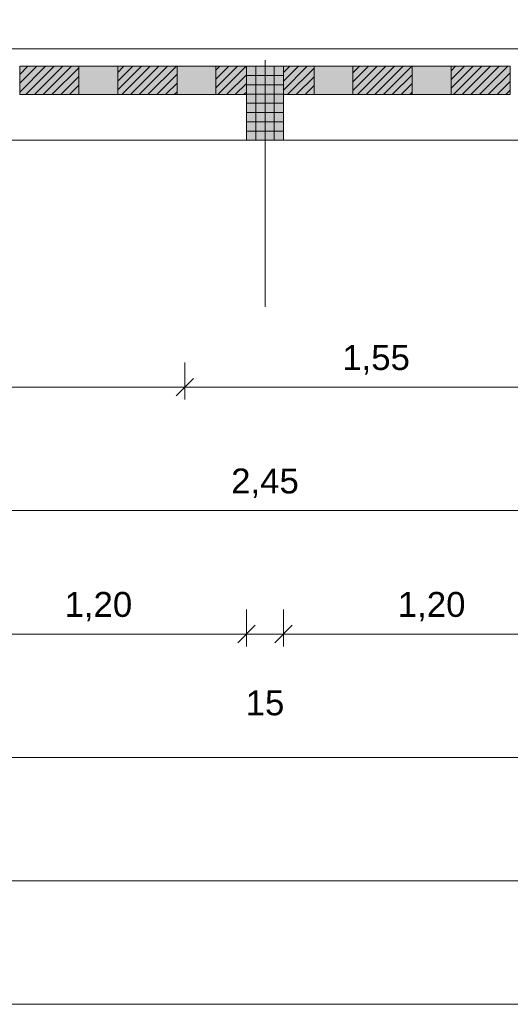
# Model space of a CAD drawing. Header units: metres. Extents: x -45 to 152, y -127 to 99.
# Tile 132 of 256: x -18.54 to -16.56, y -25.77 to -21.79. Entities that reach past the tile are written whole.
import ezdxf

# ---------------------------------------------------------------- set-up
doc = ezdxf.new("R2010")
doc.units = ezdxf.units.M
doc.header["$PDMODE"] = 1
doc.header["$PDSIZE"] = -2
doc.linetypes.add('Raster 01', pattern=[2, 1, -1])
doc.layers.get('0').update_dxf_attribs({"lineweight": 25})
for name, color, linetype, lineweight, true_color in [('014_Fassadenarbeiten-000 Aufsicht Betonfertigteile', 7, 'Continuous', 9, 0xc0c0c0), ('014_Fassadenarbeiten-000 Aufsicht Filtermauerwerk', 7, 'Continuous', 9, 0xa6a6a6), ('AV1-Raster', 7, 'Raster 01', 9, 0xa6a6a6)]:
    doc.layers.add(name, color=color, linetype=linetype, lineweight=lineweight, true_color=true_color)
for name, color, linetype, lineweight in [('014_Fassadenarbeiten-330 Betonfertigteile vertikal', 7, 'Continuous', 9), ('014_Fassadenarbeiten-330 Filtermauerwerk 11.5cm', 7, 'Continuous', 9), ('_1.35m (3D)', 7, 'Continuous', 9), ('_OG 2 (2D)', 7, 'Continuous', 9), ('Bemaßung-Bemaßung', 7, 'Continuous', 9)]:
    doc.layers.add(name, color=color, linetype=linetype, lineweight=lineweight)
doc.layers.get('0').freeze()
doc.styles.add('Arial', font='arial.ttf')
doc.dimstyles.new('COE 50', dxfattribs={"dimtxt": 126.090495, "dimasz": 0.001414, "dimexe": 0.001, "dimexo": 0.01, "dimgap": 0.001, "dimtad": 1, "dimdec": 3, "dimtxsty": 'Arial', "dimblk": 'VW_SLASH-4', "dimblk1": 'VW_SLASH-4', "dimblk2": 'VW_SLASH-4', "dimcen": 0, "dimadec": 3, "dimazin": 0, "dimtfac": 0.8, "dimtdec": 3, "dimtix": 1, "dimtmove": 0, "dimatfit": 0, "dimldrblk": 'VW_SLASH-3', "dimfxl": 0.002, "dimfxlon": 1, "dimfrac": 2, "dimtolj": 1, "dimarcsym": 0})
pattern_1 = [(45, (0, 0), (0.01767767, -0.01767767), [])]

# ---------------------------------------------------------------- blocks, each defined once
blk = doc.blocks.new('Group-2')
at = {"layer": 'AV1-Raster'}
blk.add_line((-17.55, -22.95), (-17.55, 1.35), dxfattribs=at)
blk = doc.blocks.new('1.35m (3D)')
at = {"layer": 'AV1-Raster', "color": 7}
blk.add_blockref('Group-2', (0, 0), dxfattribs=at)
blk = doc.blocks.new('VW_SLASH-4')
at = {"color": 0, "linetype": 'ByBlock', "lineweight": -2, "transparency": 16777216}
blk.add_line((0, 0), (-1, 0), dxfattribs=at)
at = {"color": 0, "linetype": 'Continuous', "lineweight": 15, "transparency": 16777216, "flags": 128}
blk.add_lwpolyline([(0.5, 0.5), (-0.5, -0.5)], dxfattribs=at)
blk = doc.blocks.new('*D434')
at = {"layer": 'Bemaßung-Bemaßung', "color": 0, "lineweight": -2}
for p, q in [((-39.15, -25.675), (-39.15, -25.825)), ((0, -25.675), (0, -25.825)), ((-0.0707, -25.775), (-39.0793, -25.775))]:
    blk.add_line(p, q, dxfattribs=at)
at = {"layer": 'Defpoints', "color": 0}
for p in [(-39.15, -21.6), (0, -21.6), (-39.15, -25.775)]:
    blk.add_point(p, dxfattribs=at)
at = {"layer": 'Bemaßung-Bemaßung', "color": 0, "lineweight": -2, "xscale": 0.070693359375, "yscale": 0.070693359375, "zscale": 0.070693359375, "rotation": 180}
blk.add_blockref('VW_SLASH-4', (-39.15, -25.775), dxfattribs=at)
at = {"layer": 'Bemaßung-Bemaßung', "color": 0, "lineweight": -2, "xscale": 0.070693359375, "yscale": 0.070693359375, "zscale": 0.070693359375}
blk.add_blockref('VW_SLASH-4', (0, -25.775), dxfattribs=at)
at = {"layer": 'Bemaßung-Bemaßung', "color": 0, "insert": (-19.575, -25.6341), "char_height": 0.15131, "attachment_point": 5, "style": 'Arial'}
blk.add_mtext('\\A1;39,15', dxfattribs=at)
blk = doc.blocks.new('VW_SLASH-3')
at = {"color": 0, "linetype": 'ByBlock', "lineweight": -2, "transparency": 16777216}
blk.add_line((0, 0), (-1, 0), dxfattribs=at)
at = {"color": 0, "linetype": 'Continuous', "lineweight": 15, "transparency": 16777216, "flags": 128}
blk.add_lwpolyline([(0.5, 0.5), (-0.5, -0.5)], dxfattribs=at)
blk = doc.blocks.new('*D438')
at = {"layer": 'Bemaßung-Bemaßung', "color": 0, "lineweight": -2}
for p, q in [((-22.95, -25.175), (-22.95, -25.325)), ((-16.2, -25.175), (-16.2, -25.325)), ((-16.2707, -25.275), (-22.8793, -25.275))]:
    blk.add_line(p, q, dxfattribs=at)
at = {"layer": 'Defpoints', "color": 0}
for p in [(-22.95, -21.6), (-16.2, -21.6), (-22.95, -25.275)]:
    blk.add_point(p, dxfattribs=at)
at = {"layer": 'Bemaßung-Bemaßung', "color": 0, "lineweight": -2, "xscale": 0.070693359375, "yscale": 0.070693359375, "zscale": 0.070693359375, "rotation": 180}
blk.add_blockref('VW_SLASH-4', (-22.95, -25.275), dxfattribs=at)
at = {"layer": 'Bemaßung-Bemaßung', "color": 0, "lineweight": -2, "xscale": 0.070693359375, "yscale": 0.070693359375, "zscale": 0.070693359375}
blk.add_blockref('VW_SLASH-4', (-16.2, -25.275), dxfattribs=at)
at = {"layer": 'Bemaßung-Bemaßung', "color": 0, "insert": (-19.575, -25.1644), "char_height": 0.10087, "attachment_point": 5, "style": 'Arial'}
blk.add_mtext('\\A1;6,75', dxfattribs=at)
blk = doc.blocks.new('*D458')
at = {"layer": 'Bemaßung-Bemaßung', "color": 0, "lineweight": -2}
for p, q in [((-39.825, -24.675), (-39.825, -24.825)), ((0.675, -24.675), (0.675, -24.825)), ((0.6043, -24.775), (-39.7543, -24.775))]:
    blk.add_line(p, q, dxfattribs=at)
at = {"layer": 'Defpoints', "color": 0}
for p in [(-39.825, -22.275), (0.675, -22.275), (-39.825, -24.775)]:
    blk.add_point(p, dxfattribs=at)
at = {"layer": 'Bemaßung-Bemaßung', "color": 0, "lineweight": -2, "xscale": 0.070693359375, "yscale": 0.070693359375, "zscale": 0.070693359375, "rotation": 180}
blk.add_blockref('VW_SLASH-4', (-39.825, -24.775), dxfattribs=at)
at = {"layer": 'Bemaßung-Bemaßung', "color": 0, "lineweight": -2, "xscale": 0.070693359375, "yscale": 0.070693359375, "zscale": 0.070693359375}
blk.add_blockref('VW_SLASH-4', (0.675, -24.775), dxfattribs=at)
at = {"layer": 'Bemaßung-Bemaßung', "color": 0, "insert": (-19.575, -24.6644), "char_height": 0.10087, "attachment_point": 5, "style": 'Arial'}
blk.add_mtext('\\A1;40,50', dxfattribs=at)
blk = doc.blocks.new('*D487')
at = {"layer": 'Bemaßung-Bemaßung', "color": 0, "linetype": 'Continuous', "lineweight": -2}
for p, q in [((-17.475, -24.175), (-17.475, -24.325)), ((-16.275, -24.175), (-16.275, -24.325)), ((-17.4043, -24.275), (-16.3457, -24.275))]:
    blk.add_line(p, q, dxfattribs=at)
at = {"layer": 'Defpoints', "color": 0}
for p in [(-17.475, -22.275), (-16.275, -22.275), (-16.275, -24.275)]:
    blk.add_point(p, dxfattribs=at)
at = {"layer": 'Bemaßung-Bemaßung', "color": 0, "lineweight": -2, "xscale": 0.070693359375, "yscale": 0.070693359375, "zscale": 0.070693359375, "rotation": 180}
blk.add_blockref('VW_SLASH-4', (-17.475, -24.275), dxfattribs=at)
at = {"layer": 'Bemaßung-Bemaßung', "color": 0, "lineweight": -2, "xscale": 0.070693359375, "yscale": 0.070693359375, "zscale": 0.070693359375}
blk.add_blockref('VW_SLASH-4', (-16.275, -24.275), dxfattribs=at)
at = {"layer": 'Bemaßung-Bemaßung', "color": 0, "insert": (-16.875, -24.1644), "char_height": 0.10087, "attachment_point": 5, "style": 'Arial'}
blk.add_mtext('\\A1;1,20', dxfattribs=at)
blk = doc.blocks.new('*D488')
at = {"layer": 'Bemaßung-Bemaßung', "color": 0, "linetype": 'Continuous', "lineweight": -2}
for p, q in [((-17.625, -24.175), (-17.625, -24.325)), ((-17.475, -24.175), (-17.475, -24.325)), ((-17.6957, -24.275), (-17.7664, -24.275)), ((-17.625, -24.275), (-17.475, -24.275)), ((-17.4043, -24.275), (-17.3336, -24.275))]:
    blk.add_line(p, q, dxfattribs=at)
at = {"layer": 'Defpoints', "color": 0}
for p in [(-17.625, -22.275), (-17.475, -22.275), (-17.475, -24.275)]:
    blk.add_point(p, dxfattribs=at)
at = {"layer": 'Bemaßung-Bemaßung', "color": 0, "lineweight": -2, "xscale": 0.070693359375, "yscale": 0.070693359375, "zscale": 0.070693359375}
blk.add_blockref('VW_SLASH-4', (-17.625, -24.275), dxfattribs=at)
at = {"layer": 'Bemaßung-Bemaßung', "color": 0, "lineweight": -2, "xscale": 0.070693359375, "yscale": 0.070693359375, "zscale": 0.070693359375, "rotation": 180}
blk.add_blockref('VW_SLASH-4', (-17.475, -24.275), dxfattribs=at)
at = {"layer": 'Bemaßung-Bemaßung', "color": 0, "insert": (-17.55, -24.5545), "char_height": 0.10087, "attachment_point": 5, "style": 'Arial'}
blk.add_mtext('\\A1;15', dxfattribs=at)
blk = doc.blocks.new('*D489')
at = {"layer": 'Bemaßung-Bemaßung', "color": 0, "linetype": 'Continuous', "lineweight": -2}
for p, q in [((-18.825, -24.175), (-18.825, -24.325)), ((-17.625, -24.175), (-17.625, -24.325)), ((-18.7543, -24.275), (-17.6957, -24.275))]:
    blk.add_line(p, q, dxfattribs=at)
at = {"layer": 'Defpoints', "color": 0}
for p in [(-18.825, -22.275), (-17.625, -22.275), (-17.625, -24.275)]:
    blk.add_point(p, dxfattribs=at)
at = {"layer": 'Bemaßung-Bemaßung', "color": 0, "lineweight": -2, "xscale": 0.070693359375, "yscale": 0.070693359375, "zscale": 0.070693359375, "rotation": 180}
blk.add_blockref('VW_SLASH-4', (-18.825, -24.275), dxfattribs=at)
at = {"layer": 'Bemaßung-Bemaßung', "color": 0, "lineweight": -2, "xscale": 0.070693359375, "yscale": 0.070693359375, "zscale": 0.070693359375}
blk.add_blockref('VW_SLASH-4', (-17.625, -24.275), dxfattribs=at)
at = {"layer": 'Bemaßung-Bemaßung', "color": 0, "insert": (-18.225, -24.1644), "char_height": 0.10087, "attachment_point": 5, "style": 'Arial'}
blk.add_mtext('\\A1;1,20', dxfattribs=at)
blk = doc.blocks.new('*D669')
at = {"layer": 'Bemaßung-Bemaßung', "color": 0, "linetype": 'Continuous', "lineweight": -2}
for p, q in [((-22.825, -23.175), (-22.825, -23.325)), ((-17.875, -23.175), (-17.875, -23.325)), ((-17.9457, -23.275), (-22.7543, -23.275))]:
    blk.add_line(p, q, dxfattribs=at)
at = {"layer": 'Defpoints', "color": 0}
for p in [(-17.875, -18.625), (-22.825, -21.725), (-22.825, -23.275)]:
    blk.add_point(p, dxfattribs=at)
at = {"layer": 'Bemaßung-Bemaßung', "color": 0, "lineweight": -2, "xscale": 0.070693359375, "yscale": 0.070693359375, "zscale": 0.070693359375, "rotation": 180}
blk.add_blockref('VW_SLASH-4', (-22.825, -23.275), dxfattribs=at)
at = {"layer": 'Bemaßung-Bemaßung', "color": 0, "lineweight": -2, "xscale": 0.070693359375, "yscale": 0.070693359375, "zscale": 0.070693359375}
blk.add_blockref('VW_SLASH-4', (-17.875, -23.275), dxfattribs=at)
at = {"layer": 'Bemaßung-Bemaßung', "color": 0, "insert": (-20.35, -23.1644), "char_height": 0.10087, "attachment_point": 5, "style": 'Arial'}
blk.add_mtext('\\A1;4,95', dxfattribs=at)
blk = doc.blocks.new('*D670')
at = {"layer": 'Bemaßung-Bemaßung', "color": 0, "linetype": 'Continuous', "lineweight": -2}
for p, q in [((-17.875, -23.175), (-17.875, -23.325)), ((-16.325, -23.175), (-16.325, -23.325)), ((-16.3957, -23.275), (-17.8043, -23.275))]:
    blk.add_line(p, q, dxfattribs=at)
at = {"layer": 'Defpoints', "color": 0}
for p in [(-17.875, -18.625), (-16.325, -21.475), (-17.875, -23.275)]:
    blk.add_point(p, dxfattribs=at)
at = {"layer": 'Bemaßung-Bemaßung', "color": 0, "lineweight": -2, "xscale": 0.070693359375, "yscale": 0.070693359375, "zscale": 0.070693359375, "rotation": 180}
blk.add_blockref('VW_SLASH-4', (-17.875, -23.275), dxfattribs=at)
at = {"layer": 'Bemaßung-Bemaßung', "color": 0, "lineweight": -2, "xscale": 0.070693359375, "yscale": 0.070693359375, "zscale": 0.070693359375}
blk.add_blockref('VW_SLASH-4', (-16.325, -23.275), dxfattribs=at)
at = {"layer": 'Bemaßung-Bemaßung', "color": 0, "insert": (-17.1, -23.1644), "char_height": 0.10087, "attachment_point": 5, "style": 'Arial'}
blk.add_mtext('\\A1;1,55', dxfattribs=at)
blk = doc.blocks.new('*D744')
at = {"layer": 'Bemaßung-Bemaßung', "color": 0, "lineweight": -2}
for p, q in [((-18.775, -23.675), (-18.775, -23.825)), ((-16.325, -23.675), (-16.325, -23.825)), ((-16.3957, -23.775), (-18.7043, -23.775))]:
    blk.add_line(p, q, dxfattribs=at)
at = {"layer": 'Defpoints', "color": 0}
for p in [(-18.775, -21.475), (-16.325, -21.725), (-18.775, -23.775)]:
    blk.add_point(p, dxfattribs=at)
at = {"layer": 'Bemaßung-Bemaßung', "color": 0, "lineweight": -2, "xscale": 0.070693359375, "yscale": 0.070693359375, "zscale": 0.070693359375, "rotation": 180}
blk.add_blockref('VW_SLASH-4', (-18.775, -23.775), dxfattribs=at)
at = {"layer": 'Bemaßung-Bemaßung', "color": 0, "lineweight": -2, "xscale": 0.070693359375, "yscale": 0.070693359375, "zscale": 0.070693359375}
blk.add_blockref('VW_SLASH-4', (-16.325, -23.775), dxfattribs=at)
at = {"layer": 'Bemaßung-Bemaßung', "color": 0, "insert": (-17.55, -23.6644), "char_height": 0.10087, "attachment_point": 5, "style": 'Arial'}
blk.add_mtext('\\A1;2,45', dxfattribs=at)
blk = doc.blocks.new('OG 2 (2D)')
at = {"layer": '014_Fassadenarbeiten-000 Aufsicht Filtermauerwerk', "linetype": 'Continuous', "lineweight": 0, "true_color": 0xd19783, "transparency": 33554559}
for points in [[(-18.1463, -21.975), (-18.1463, -22.09), (-18.3038, -22.09), (-18.3038, -21.975)], [(-17.7488, -21.975), (-17.7488, -22.09), (-17.9063, -22.09), (-17.9063, -21.975)], [(-17.1938, -21.975), (-17.1938, -22.09), (-17.3513, -22.09), (-17.3513, -21.975)], [(-16.7963, -21.975), (-16.7963, -22.09), (-16.9538, -22.09), (-16.9538, -21.975)]]:
    blk.add_hatch(color=33, dxfattribs=at).paths.add_polyline_path(points)
at = {"layer": '014_Fassadenarbeiten-330 Betonfertigteile vertikal', "linetype": 'Continuous', "lineweight": 0}
blk.add_hatch(color=9, dxfattribs=at).paths.add_polyline_path([(-17.625, -21.975), (-17.475, -21.975), (-17.475, -22.275), (-17.625, -22.275)])
at = {"layer": '014_Fassadenarbeiten-330 Betonfertigteile vertikal', "linetype": 'Continuous', "lineweight": 9}
h = blk.add_hatch(dxfattribs=at)
h.set_pattern_fill('Stahlbetonfertigteil', color=8, style=0, pattern_type=2)
h.set_pattern_definition([(-90, (0, 0), (0.0375, 0), [])])
h.paths.add_polyline_path([(-17.625, -21.975), (-17.475, -21.975), (-17.475, -22.275), (-17.625, -22.275)])
at = {"layer": '014_Fassadenarbeiten-330 Betonfertigteile vertikal', "linetype": 'Continuous', "lineweight": 13}
h = blk.add_hatch(dxfattribs=at)
h.set_pattern_fill('Stahlbetonfertigteil-1', color=8, style=0, pattern_type=2)
h.set_pattern_definition([(0, (0, 0), (2e-18, -0.0375), [])])
h.paths.add_polyline_path([(-17.625, -21.975), (-17.475, -21.975), (-17.475, -22.275), (-17.625, -22.275)])
at = {"layer": '014_Fassadenarbeiten-330 Filtermauerwerk 11.5cm', "linetype": 'Continuous', "lineweight": 0, "true_color": 0xd19783}
for points in [[(-18.3038, -21.975), (-18.3038, -22.09), (-18.5438, -22.09), (-18.5438, -21.975)], [(-17.9063, -21.975), (-17.9063, -22.09), (-18.1463, -22.09), (-18.1463, -21.975)], [(-17.625, -21.975), (-17.625, -22.09), (-17.7488, -22.09), (-17.7488, -21.975)], [(-17.3513, -21.975), (-17.3513, -22.09), (-17.475, -22.09), (-17.475, -21.975)], [(-16.9538, -21.975), (-16.9538, -22.09), (-17.1938, -22.09), (-17.1938, -21.975)], [(-16.5563, -21.975), (-16.5563, -22.09), (-16.7963, -22.09), (-16.7963, -21.975)]]:
    blk.add_hatch(color=33, dxfattribs=at).paths.add_polyline_path(points)
at = {"layer": '014_Fassadenarbeiten-330 Filtermauerwerk 11.5cm', "linetype": 'Continuous', "lineweight": 9}
h = blk.add_hatch(dxfattribs=at)
h.set_pattern_fill('Mauerwerk Münster', color=8, style=0, pattern_type=2)
h.set_pattern_definition(pattern_1)
h.paths.add_polyline_path([(-18.3038, -21.975), (-18.3038, -22.09), (-18.5438, -22.09), (-18.5438, -21.975)])
h = blk.add_hatch(dxfattribs=at)
h.set_pattern_fill('Mauerwerk Münster', color=8, style=0, pattern_type=2)
h.set_pattern_definition(pattern_1)
h.paths.add_polyline_path([(-17.9063, -21.975), (-17.9063, -22.09), (-18.1463, -22.09), (-18.1463, -21.975)])
h = blk.add_hatch(dxfattribs=at)
h.set_pattern_fill('Mauerwerk Münster', color=8, style=0, pattern_type=2)
h.set_pattern_definition(pattern_1)
h.paths.add_polyline_path([(-17.625, -21.975), (-17.625, -22.09), (-17.7488, -22.09), (-17.7488, -21.975)])
h = blk.add_hatch(dxfattribs=at)
h.set_pattern_fill('Mauerwerk Münster', color=8, style=0, pattern_type=2)
h.set_pattern_definition(pattern_1)
h.paths.add_polyline_path([(-17.3513, -21.975), (-17.3513, -22.09), (-17.475, -22.09), (-17.475, -21.975)])
h = blk.add_hatch(dxfattribs=at)
h.set_pattern_fill('Mauerwerk Münster', color=8, style=0, pattern_type=2)
h.set_pattern_definition(pattern_1)
h.paths.add_polyline_path([(-16.9538, -21.975), (-16.9538, -22.09), (-17.1938, -22.09), (-17.1938, -21.975)])
h = blk.add_hatch(dxfattribs=at)
h.set_pattern_fill('Mauerwerk Münster', color=8, style=0, pattern_type=2)
h.set_pattern_definition(pattern_1)
h.paths.add_polyline_path([(-16.5563, -21.975), (-16.5563, -22.09), (-16.7963, -22.09), (-16.7963, -21.975)])
at = {"layer": '014_Fassadenarbeiten-000 Aufsicht Betonfertigteile', "flags": 128}
blk.add_lwpolyline([(-39.455, -21.905), (0.305, -21.905), (0.675, -22.275), (-39.825, -22.275)], close=True, dxfattribs=at)
at = {"layer": '014_Fassadenarbeiten-000 Aufsicht Filtermauerwerk', "flags": 128}
for points in [[(-18.1463, -21.975), (-18.1463, -22.09), (-18.3038, -22.09), (-18.3038, -21.975)], [(-17.7488, -21.975), (-17.7488, -22.09), (-17.9063, -22.09), (-17.9063, -21.975)], [(-17.1938, -21.975), (-17.1938, -22.09), (-17.3513, -22.09), (-17.3513, -21.975)], [(-16.7963, -21.975), (-16.7963, -22.09), (-16.9538, -22.09), (-16.9538, -21.975)]]:
    blk.add_lwpolyline(points, close=True, dxfattribs=at)
at = {"layer": '014_Fassadenarbeiten-330 Betonfertigteile vertikal', "flags": 128}
blk.add_lwpolyline([(-17.625, -21.975), (-17.475, -21.975), (-17.475, -22.275), (-17.625, -22.275)], close=True, dxfattribs=at)
at = {"layer": '014_Fassadenarbeiten-330 Filtermauerwerk 11.5cm', "flags": 128}
for points in [[(-18.3038, -21.975), (-18.3038, -22.09), (-18.5438, -22.09), (-18.5438, -21.975)], [(-17.9063, -21.975), (-17.9063, -22.09), (-18.1463, -22.09), (-18.1463, -21.975)], [(-17.625, -21.975), (-17.625, -22.09), (-17.7488, -22.09), (-17.7488, -21.975)], [(-17.3513, -21.975), (-17.3513, -22.09), (-17.475, -22.09), (-17.475, -21.975)], [(-16.9538, -21.975), (-16.9538, -22.09), (-17.1938, -22.09), (-17.1938, -21.975)], [(-16.5563, -21.975), (-16.5563, -22.09), (-16.7963, -22.09), (-16.7963, -21.975)]]:
    blk.add_lwpolyline(points, close=True, dxfattribs=at)
at = {"layer": 'Bemaßung-Bemaßung', "linetype": 'Continuous'}
for base, p1, p2, text, override, picture, middle in [((-22.825, -23.275), (-17.875, -18.625), (-22.825, -21.725), '4,95', {"dimtxt": 0.100872, "dimasz": 0.070693, "dimexe": 0.05, "dimgap": 0.05, "dimpost": '<>', "dimtxsty": 'Arial', "dimtmove": 2, "dimfxl": 0.1}, '*D669', (-20.35, -23.1644)), ((-17.875, -23.275), (-16.325, -21.475), (-17.875, -18.625), '1,55', {"dimtxt": 0.100872, "dimasz": 0.070693, "dimexe": 0.05, "dimgap": 0.05, "dimpost": '<>', "dimtxsty": 'Arial', "dimtmove": 2, "dimfxl": 0.1}, '*D670', (-17.1, -23.1644)), ((-17.625, -24.275), (-18.825, -22.275), (-17.625, -22.275), '1,20', {"dimtxt": 0.100872, "dimasz": 0.070693, "dimexe": 0.05, "dimgap": 0.05, "dimpost": '<>', "dimtxsty": 'Arial', "dimtmove": 2, "dimfxl": 0.1}, '*D489', (-18.225, -24.1644)), ((-17.475, -24.275), (-17.625, -22.275), (-17.475, -22.275), '15', {"dimtxt": 0.100872, "dimasz": 0.070693, "dimexe": 0.05, "dimgap": 0.05, "dimpost": '<>', "dimtxsty": 'Arial', "dimtix": 0, "dimtmove": 2, "dimfxl": 0.1}, '*D488', (-17.55, -24.5545)), ((-16.275, -24.275), (-17.475, -22.275), (-16.275, -22.275), '1,20', {"dimtxt": 0.100872, "dimasz": 0.070693, "dimexe": 0.05, "dimgap": 0.05, "dimpost": '<>', "dimtxsty": 'Arial', "dimtmove": 2, "dimfxl": 0.1}, '*D487', (-16.875, -24.1644))]:
    dim = blk.add_linear_dim(base=base, p1=p1, p2=p2, text=text, dimstyle='COE 50', override=override, dxfattribs=at)
    dim.commit()
    dim.dimension.update_dxf_attribs({"geometry": picture, "text_midpoint": middle})
at = {"layer": 'Bemaßung-Bemaßung'}
for base, p1, p2, text, picture, middle in [((-18.775, -23.775), (-16.325, -21.725), (-18.775, -21.475), '2,45', '*D744', (-17.55, -23.6644)), ((-39.825, -24.775), (0.675, -22.275), (-39.825, -22.275), '40,50', '*D458', (-19.575, -24.6644))]:
    dim = blk.add_linear_dim(base=base, p1=p1, p2=p2, text=text, dimstyle='COE 50', override={"dimtxt": 0.100872, "dimasz": 0.070693, "dimexe": 0.05, "dimgap": 0.05, "dimpost": '<>', "dimtxsty": 'Arial', "dimtmove": 2, "dimfxl": 0.1}, dxfattribs=at)
    dim.commit()
    dim.dimension.update_dxf_attribs({"geometry": picture, "text_midpoint": middle})
at = {"layer": 'Bemaßung-Bemaßung', "color": 1}
for base, p1, p2, text, override, picture, middle in [((-39.15, -25.775), (0, -21.6), (-39.15, -21.6), '39,15', {"dimtxt": 0.151309, "dimasz": 0.070693, "dimexe": 0.05, "dimgap": 0.05, "dimpost": '<>', "dimtxsty": 'Arial', "dimtmove": 2, "dimfxl": 0.1}, '*D434', (-19.575, -25.6341)), ((-22.95, -25.275), (-16.2, -21.6), (-22.95, -21.6), '6,75', {"dimtxt": 0.100872, "dimasz": 0.070693, "dimexe": 0.05, "dimgap": 0.05, "dimpost": '<>', "dimtxsty": 'Arial', "dimtmove": 2, "dimfxl": 0.1}, '*D438', (-19.575, -25.1644))]:
    dim = blk.add_linear_dim(base=base, p1=p1, p2=p2, text=text, dimstyle='COE 50', override=override, dxfattribs=at)
    dim.commit()
    dim.dimension.update_dxf_attribs({"geometry": picture, "text_midpoint": middle})

msp = doc.modelspace()

# ---------------------------------------------------------------- block references
at = {"layer": '_1.35m (3D)'}
msp.add_blockref('1.35m (3D)', (0, 0), dxfattribs=at)

# ---------------------------------------------------------------- next in the draw order: block references
at = {"layer": '_OG 2 (2D)'}
msp.add_blockref('OG 2 (2D)', (0, 0), dxfattribs=at)

doc.saveas('drawing.dxf')
